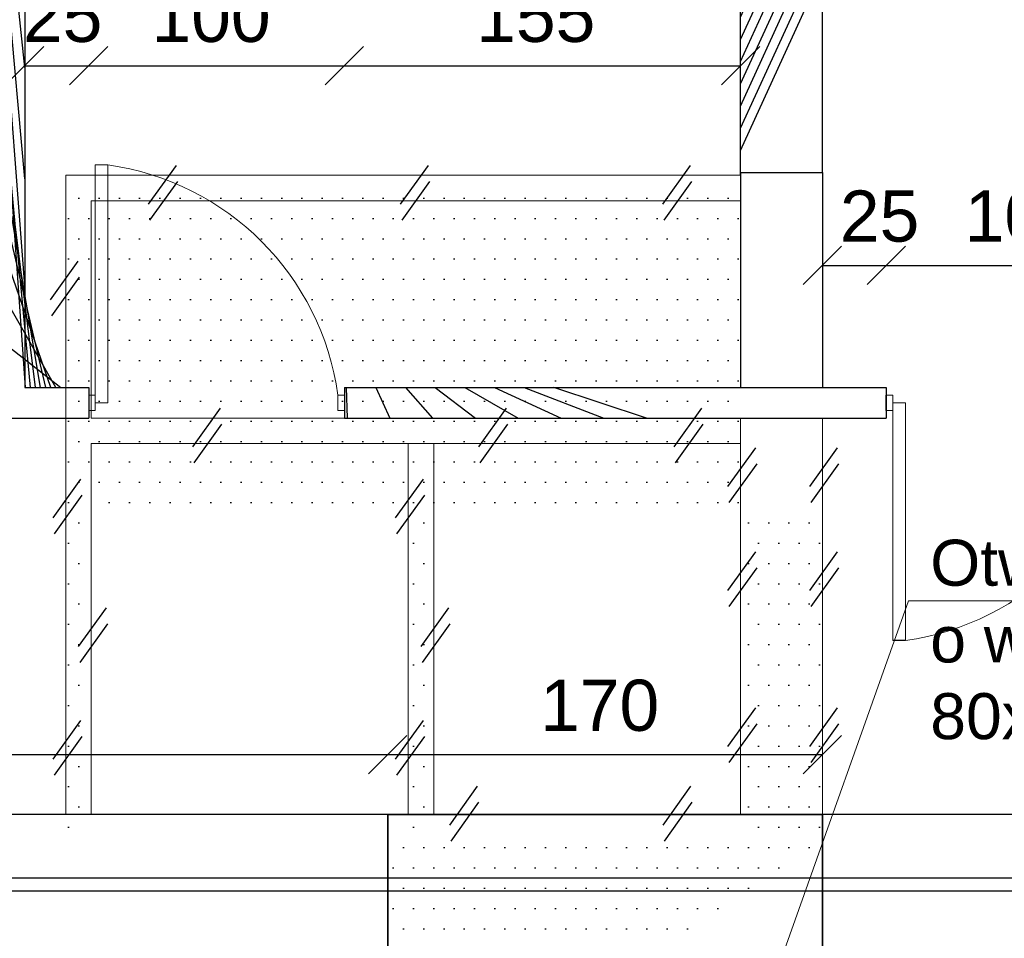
# Model space of a CAD drawing. Header units: millimetres. Extents: x 6528 to 149658, y 3342 to 12852.
# Tile 101 of 122: x 79995 to 80380, y 7979 to 8338. Entities that reach past the tile are written whole.
import ezdxf

# ---------------------------------------------------------------- set-up
doc = ezdxf.new("R2010")
doc.units = ezdxf.units.MM
doc.layers.add('R-TAB', color=1, linetype='Continuous')
doc.styles.get("Standard").update_dxf_attribs({"font": 'arial.ttf'})
doc.dimstyles.new('ISO-25', dxfattribs={"dimtxt": 2.5, "dimasz": 2.5, "dimexe": 1.25, "dimexo": 0.625, "dimtad": 1, "dimtxsty": 'Standard', "dimcen": 2.5, "dimadec": 0, "dimazin": 0, "dimtfac": 1, "dimtmove": 0, "dimatfit": 3, "dimfxl": 1, "dimarcsym": 0})
pattern_1 = [(0, (-1177784256.190767, -935731374.6151185), (3.96875, 7.9375), [0, -7.9375])]
pattern_2 = [(45, (-1177784256.190767, -935731374.6151185), (-11.22532015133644, 11.22532015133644), [])]

# ---------------------------------------------------------------- blocks, each defined once
blk = doc.blocks.new('_Oblique')
at = {"color": 0, "linetype": 'ByBlock', "lineweight": -2}
blk.add_line((-0.5, -0.5), (0.5, 0.5), dxfattribs=at)
blk = doc.blocks.new('*D2777')
at = {"color": 0, "lineweight": -2, "transparency": 16777216}
blk.add_line((79996.85100715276, 8320.479148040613), (80021.85100691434, 8320.479148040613), dxfattribs=at)
at = {"layer": 'Defpoints', "color": 0, "transparency": 16777216}
for p in [(80021.85100691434, 8320.479148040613), (79996.85100715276, 8194.670604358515), (80021.85100691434, 8194.670604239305)]:
    blk.add_point(p, dxfattribs=at)
at = {"color": 0, "lineweight": -2, "transparency": 16777216, "xscale": 15, "yscale": 15, "zscale": 15, "rotation": 180}
blk.add_blockref('_Oblique', (79996.85100715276, 8320.479148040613), dxfattribs=at)
at = {"color": 0, "lineweight": -2, "transparency": 16777216, "xscale": 15, "yscale": 15, "zscale": 15}
blk.add_blockref('_Oblique', (80021.85100691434, 8320.479148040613), dxfattribs=at)
at = {"color": 0, "transparency": 16777216, "insert": (80011.6499912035, 8339.622931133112), "char_height": 20, "attachment_point": 5}
blk.add_mtext('25', dxfattribs=at)
blk = doc.blocks.new('*D2778')
at = {"color": 0, "lineweight": -2, "transparency": 16777216}
blk.add_line((80021.85100691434, 8320.479148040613), (80121.85100715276, 8320.479148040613), dxfattribs=at)
at = {"layer": 'Defpoints', "color": 0, "transparency": 16777216}
for p in [(80121.85100715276, 8320.479148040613), (80021.85100691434, 8194.670604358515), (80121.85100715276, 8194.670604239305)]:
    blk.add_point(p, dxfattribs=at)
at = {"color": 0, "lineweight": -2, "transparency": 16777216, "xscale": 15, "yscale": 15, "zscale": 15, "rotation": 180}
blk.add_blockref('_Oblique', (80021.85100691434, 8320.479148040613), dxfattribs=at)
at = {"color": 0, "lineweight": -2, "transparency": 16777216, "xscale": 15, "yscale": 15, "zscale": 15}
blk.add_blockref('_Oblique', (80121.85100715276, 8320.479148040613), dxfattribs=at)
at = {"color": 0, "transparency": 16777216, "insert": (80069.72588436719, 8339.622931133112), "char_height": 20, "attachment_point": 5}
blk.add_mtext('100', dxfattribs=at)
blk = doc.blocks.new('*D2779')
at = {"color": 0, "lineweight": -2, "transparency": 16777216}
blk.add_line((80121.85100715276, 8320.479148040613), (80276.85100715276, 8320.479148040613), dxfattribs=at)
at = {"layer": 'Defpoints', "color": 0, "transparency": 16777216}
for p in [(80276.85100715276, 8320.479148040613), (80121.85100715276, 8194.670604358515), (80276.85100715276, 8194.670604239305)]:
    blk.add_point(p, dxfattribs=at)
at = {"color": 0, "lineweight": -2, "transparency": 16777216, "xscale": 15, "yscale": 15, "zscale": 15, "rotation": 180}
blk.add_blockref('_Oblique', (80121.85100715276, 8320.479148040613), dxfattribs=at)
at = {"color": 0, "lineweight": -2, "transparency": 16777216, "xscale": 15, "yscale": 15, "zscale": 15}
blk.add_blockref('_Oblique', (80276.85100715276, 8320.479148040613), dxfattribs=at)
at = {"color": 0, "transparency": 16777216, "insert": (80196.72530405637, 8339.622931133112), "char_height": 20, "attachment_point": 5}
blk.add_mtext('155', dxfattribs=at)
blk = doc.blocks.new('*D2780')
at = {"color": 0, "lineweight": -2, "transparency": 16777216}
blk.add_line((80308.85100691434, 8242.387402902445), (80333.85100667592, 8242.387402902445), dxfattribs=at)
at = {"layer": 'Defpoints', "color": 0, "transparency": 16777216}
for p in [(80333.85100667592, 8242.387402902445), (80308.85100691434, 8194.670604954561), (80333.85100667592, 8194.670604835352)]:
    blk.add_point(p, dxfattribs=at)
at = {"color": 0, "lineweight": -2, "transparency": 16777216, "xscale": 15, "yscale": 15, "zscale": 15, "rotation": 180}
blk.add_blockref('_Oblique', (80308.85100691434, 8242.387402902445), dxfattribs=at)
at = {"color": 0, "lineweight": -2, "transparency": 16777216, "xscale": 15, "yscale": 15, "zscale": 15}
blk.add_blockref('_Oblique', (80333.85100667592, 8242.387402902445), dxfattribs=at)
at = {"color": 0, "transparency": 16777216, "insert": (80331.23980038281, 8261.531185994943), "char_height": 20, "attachment_point": 5}
blk.add_mtext('25', dxfattribs=at)
blk = doc.blocks.new('*D2781')
at = {"color": 0, "lineweight": -2, "transparency": 16777216}
blk.add_line((80333.85100667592, 8242.387402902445), (80433.85100691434, 8242.387402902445), dxfattribs=at)
at = {"layer": 'Defpoints', "color": 0, "transparency": 16777216}
for p in [(80433.85100691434, 8242.387402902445), (80333.85100667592, 8194.670604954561), (80433.85100691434, 8194.670604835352)]:
    blk.add_point(p, dxfattribs=at)
at = {"color": 0, "lineweight": -2, "transparency": 16777216, "xscale": 15, "yscale": 15, "zscale": 15, "rotation": 180}
blk.add_blockref('_Oblique', (80333.85100667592, 8242.387402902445), dxfattribs=at)
at = {"color": 0, "lineweight": -2, "transparency": 16777216, "xscale": 15, "yscale": 15, "zscale": 15}
blk.add_blockref('_Oblique', (80433.85100691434, 8242.387402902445), dxfattribs=at)
at = {"color": 0, "transparency": 16777216, "insert": (80387.8237780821, 8261.531185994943), "char_height": 20, "attachment_point": 5}
blk.add_mtext('100', dxfattribs=at)
blk = doc.blocks.new('*D2968')
at = {"color": 0, "lineweight": -2, "transparency": 16777216}
blk.add_line((79778.85100739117, 8051.055982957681), (80138.85100691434, 8051.055982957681), dxfattribs=at)
at = {"layer": 'Defpoints', "color": 0, "transparency": 16777216}
for p in [(80138.85100691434, 8051.055982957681), (79778.85100739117, 8027.670604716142), (80138.85100691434, 8027.670604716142)]:
    blk.add_point(p, dxfattribs=at)
at = {"color": 0, "lineweight": -2, "transparency": 16777216, "xscale": 15, "yscale": 15, "zscale": 15, "rotation": 180}
blk.add_blockref('_Oblique', (79778.85100739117, 8051.055982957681), dxfattribs=at)
at = {"color": 0, "lineweight": -2, "transparency": 16777216, "xscale": 15, "yscale": 15, "zscale": 15}
blk.add_blockref('_Oblique', (80138.85100691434, 8051.055982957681), dxfattribs=at)
at = {"color": 0, "transparency": 16777216, "insert": (79917.17656462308, 8070.19976605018), "char_height": 20, "attachment_point": 5}
blk.add_mtext('360', dxfattribs=at)
blk = doc.blocks.new('*D2969')
at = {"color": 0, "lineweight": -2, "transparency": 16777216}
blk.add_line((80138.85100691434, 8051.055982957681), (80308.85100715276, 8051.055982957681), dxfattribs=at)
at = {"layer": 'Defpoints', "color": 0, "transparency": 16777216}
for p in [(80308.85100715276, 8051.055982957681), (80138.85100691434, 8027.670604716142), (80308.85100715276, 8027.670604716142)]:
    blk.add_point(p, dxfattribs=at)
at = {"color": 0, "lineweight": -2, "transparency": 16777216, "xscale": 15, "yscale": 15, "zscale": 15, "rotation": 180}
blk.add_blockref('_Oblique', (80138.85100691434, 8051.055982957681), dxfattribs=at)
at = {"color": 0, "lineweight": -2, "transparency": 16777216, "xscale": 15, "yscale": 15, "zscale": 15}
blk.add_blockref('_Oblique', (80308.85100715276, 8051.055982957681), dxfattribs=at)
at = {"color": 0, "transparency": 16777216, "insert": (80221.7205924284, 8070.19976605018), "char_height": 20, "attachment_point": 5}
blk.add_mtext('170', dxfattribs=at)

msp = doc.modelspace()

# ---------------------------------------------------------------- hatches: boundary and pattern name
h = msp.add_hatch()
h.set_pattern_fill('ANSI31', color=256, scale=5)
h.set_pattern_definition(pattern_2)
h.paths.add_polyline_path([(79846.85100715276, 8194.670604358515), (79778.85100715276, 8194.670604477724), (79778.85100715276, 8182.670604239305), (79846.85100715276, 8182.670604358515)])
h.paths.add_polyline_path([(79856.85100691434, 8194.670604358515), (79846.85100715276, 8194.670604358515), (79846.85100715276, 8182.670604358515), (79856.85100691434, 8182.670604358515)])
h.paths.add_polyline_path([(79996.85100691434, 8545.670604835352), (79984.85100691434, 8545.670604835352), (79984.85100715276, 8194.670604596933), (79959.85100715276, 8194.670604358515), (79959.85100715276, 8182.670604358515), (80012.85100715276, 8182.670604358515), (80012.85100715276, 8194.670604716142), (79996.85100715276, 8194.670604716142)])
h = msp.add_hatch()
h.set_pattern_fill('ANSI31', color=256, scale=5)
h.set_pattern_definition(pattern_2)
h.paths.add_polyline_path([(80256.85100715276, 8182.67060519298), (80333.85100691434, 8182.670604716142), (80333.85100691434, 8194.670604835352), (80308.85100691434, 8194.670604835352), (80121.85100715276, 8194.670604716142), (80121.85100715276, 8182.67060507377)])
h.paths.add_polyline_path([(80433.85100691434, 8194.670604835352), (80433.85100691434, 8182.670604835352), (80548.85100691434, 8182.670604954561), (80548.85100691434, 8152.670604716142), (80560.85100691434, 8152.670604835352), (80560.85100667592, 8435.670604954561), (80548.85100691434, 8435.670604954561), (80548.85100691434, 8365.670604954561), (80518.85100691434, 8365.670604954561), (80518.85100691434, 8353.670604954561), (80548.85100691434, 8353.670604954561), (80548.85100691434, 8194.670604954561)])
h.paths.add_polyline_path([(80560.85100691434, 8545.670604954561), (80548.85100691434, 8545.670604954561), (80548.85100691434, 8535.670604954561), (80560.85100691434, 8535.670604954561)])
h.paths.add_polyline_path([(80560.85100691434, 8052.670604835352), (80557.85100691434, 8052.670604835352), (80557.85100691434, 8052.670604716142), (80551.85100691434, 8052.670604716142), (80548.85100715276, 8052.670604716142), (80548.85100691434, 8027.670604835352), (80560.85100691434, 8027.670604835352)])
h = msp.add_hatch()
h.set_pattern_fill('ANSI31', color=256, scale=5)
h.set_pattern_definition(pattern_2)
h.paths.add_polyline_path([(80308.85100691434, 8348.67060507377), (80276.85100691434, 8348.67060507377), (80276.85100691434, 8278.67060507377), (80308.85100691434, 8278.67060507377)])
h = msp.add_hatch()
h.set_pattern_fill('DOTS', color=256, scale=5)
h.set_pattern_definition(pattern_1)
h.paths.add_polyline_path([(80022.85100715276, 8265.17060507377), (80022.85100715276, 8267.670604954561), (80024.35100715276, 8267.670604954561), (80024.35100715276, 8277.67060519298), (80012.85100715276, 8277.67060519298), (80012.85100715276, 8265.17060507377), (80012.85100715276, 8027.699438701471), (80021.85100715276, 8027.699438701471), (80021.85100715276, 8191.670604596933), (80022.85100715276, 8191.670604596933)])
edge = h.paths.add_edge_path()
edge.add_line((80276.85100715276, 8277.67060507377), (80276.85100691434, 8277.67060507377))
edge.add_line((80276.85100691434, 8277.67060507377), (80046.9098529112, 8277.67060519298))
edge.add_arc((80014.75955026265, 8177.079148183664), 105.6043710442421, 59.07470863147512, 72.27546237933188, ccw=False)
edge.add_line((80069.03174512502, 8267.670604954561), (80276.85100715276, 8267.67060507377))
edge.add_line((80276.85100715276, 8267.67060507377), (80276.85100715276, 8277.67060507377))
edge = h.paths.add_edge_path()
edge.add_line((80046.9098529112, 8277.67060519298), (80029.35100715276, 8277.67060519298))
edge.add_line((80029.35100715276, 8277.67060519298), (80029.35100715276, 8267.670604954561))
edge.add_line((80029.35100715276, 8267.670604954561), (80069.03174512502, 8267.670604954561))
edge.add_arc((80014.75955026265, 8177.079148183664), 105.6043710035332, 59.07470863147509, 72.27546237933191)
h = msp.add_hatch()
h.set_pattern_fill('DOTS', color=256, scale=5)
h.set_pattern_definition(pattern_1)
h.paths.add_polyline_path([(80276.85100691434, 8182.670604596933), (80121.85100715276, 8182.670604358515), (80022.90752952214, 8182.670604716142), (80022.90752952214, 8172.670604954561), (80256.85100715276, 8172.67060519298), (80276.85100691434, 8172.67060507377)])
h.paths.add_polyline_path([(80156.85100715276, 8172.67060507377), (80146.85100715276, 8172.67060507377), (80146.85100715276, 8027.670604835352), (80156.85100715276, 8027.670604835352)])
h = msp.add_hatch()
h.set_pattern_fill('DOTS', color=256, scale=5)
h.set_pattern_definition(pattern_1)
h.paths.add_polyline_path([(80308.85100715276, 8182.670604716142), (80276.85100691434, 8182.670604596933), (80276.85100715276, 8027.670604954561), (80276.85100739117, 8027.670604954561), (80288.85100691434, 8027.670604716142), (80308.85100715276, 8027.670604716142)])
h = msp.add_hatch()
h.set_pattern_fill('DOTS', color=256, scale=5)
h.set_pattern_definition(pattern_1)
h.paths.add_polyline_path([(80138.85100691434, 8027.670604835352), (80138.85100691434, 7959.670604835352), (80308.85100691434, 7959.670604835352), (80308.85100691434, 8027.670604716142)])

# ---------------------------------------------------------------- linework, layer by layer
at = {"lineweight": 30}
for p, q in [((79996.85100691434, 8545.670604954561), (79996.85100715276, 8194.670604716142)), ((80276.85100691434, 8278.67060507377), (80276.85100691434, 8277.67060519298)), ((80276.85100691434, 8278.67060507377), (80308.85100691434, 8278.67060507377)), ((80276.85100715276, 8277.67060507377), (80276.85100715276, 8194.670604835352)), ((80308.85100691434, 8278.67060507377), (80308.85100691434, 8194.670604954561)), ((79996.85100715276, 8194.670604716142), (80021.85100739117, 8194.670604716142)), ((80021.85100715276, 8194.670604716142), (80021.85100715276, 8182.670604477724)), ((80121.85100715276, 8194.670604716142), (80333.85100667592, 8194.670604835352)), ((80121.85100715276, 8194.670604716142), (80121.85100715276, 8182.670604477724)), ((80333.85100691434, 8194.670604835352), (80333.85100691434, 8182.670604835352)), ((79959.85100715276, 8182.670604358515), (80021.85100715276, 8182.670604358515)), ((80121.85100715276, 8182.670604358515), (80333.85100691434, 8182.670604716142)), ((80012.85100715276, 8027.670604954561), (79974.85100691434, 8027.67060519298)), ((80288.85100691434, 8027.670604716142), (80012.85100715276, 8027.670604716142)), ((80138.85100691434, 7959.670604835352), (80138.85100691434, 8027.670604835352)), ((80276.85100739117, 8027.670604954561), (80156.85100691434, 8027.670604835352)), ((80516.85100691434, 8027.670604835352), (80288.85100691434, 8027.670604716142)), ((80308.85100691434, 7959.670604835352), (80308.85100691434, 8027.670604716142)), ((80516.85100691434, 8002.670604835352), (79974.85100691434, 8002.670604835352)), ((80516.85100691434, 7997.670604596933), (79974.85100691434, 7997.670604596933))]:
    msp.add_line(p, q, dxfattribs=at)
at = {"linetype": 'Continuous', "lineweight": 30}
for p, q in [((80276.85100691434, 8278.67060507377), (80276.85100691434, 8348.67060507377)), ((80308.85100691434, 8278.67060507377), (80308.85100691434, 8348.67060507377))]:
    msp.add_line(p, q, dxfattribs=at)
at = {"lineweight": 20}
for p, q in [((80024.35100715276, 8191.670604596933), (80024.35100715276, 8281.670604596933)), ((80024.35100715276, 8281.670604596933), (80029.35100715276, 8281.670604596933)), ((80029.35100715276, 8281.670604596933), (80029.35100715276, 8188.670604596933)), ((80276.85100715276, 8277.67060507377), (80012.85100715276, 8277.67060519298)), ((80012.85100715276, 8265.17060507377), (80012.85100715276, 8277.670604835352)), ((80276.85100715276, 8267.67060507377), (80022.85100715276, 8267.670604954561)), ((80022.85100715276, 8265.17060507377), (80022.85100715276, 8267.670604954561)), ((80012.85100715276, 8027.670604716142), (80012.85100715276, 8265.17060507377)), ((80022.85100715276, 8182.670604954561), (80022.85100715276, 8265.17060507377)), ((80024.35100715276, 8191.670604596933), (80021.85100715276, 8191.670604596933)), ((80024.35100715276, 8188.670604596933), (80024.35100715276, 8191.670604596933)), ((80119.35100715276, 8188.670604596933), (80119.35100715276, 8191.670604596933)), ((80119.35100715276, 8191.670604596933), (80121.85100715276, 8191.670604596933)), ((80336.35100691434, 8191.670604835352), (80333.85100691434, 8191.670604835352)), ((80336.35100691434, 8188.670604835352), (80336.35100691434, 8191.670604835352)), ((80024.35100715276, 8185.670604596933), (80021.85100715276, 8185.670604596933)), ((80024.35100715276, 8188.670604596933), (80029.35100715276, 8188.670604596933)), ((80024.35100715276, 8188.670604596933), (80024.35100715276, 8185.670604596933)), ((80119.35100715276, 8188.670604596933), (80119.35100715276, 8185.670604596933)), ((80119.35100715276, 8185.670604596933), (80121.85100715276, 8185.670604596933)), ((80336.35100691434, 8185.670604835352), (80333.85100691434, 8185.670604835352)), ((80336.35100691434, 8188.670604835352), (80341.35100691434, 8188.670604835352)), ((80336.35100691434, 8188.670604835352), (80336.35100691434, 8185.670604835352)), ((80336.35100691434, 8185.670604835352), (80336.35100691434, 8095.670604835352)), ((80341.35100691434, 8095.670604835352), (80341.35100691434, 8188.670604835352)), ((80256.85100715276, 8182.67060519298), (80022.85100715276, 8182.670604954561)), ((80256.85100715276, 8182.67060519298), (80121.85100715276, 8182.670604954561)), ((80176.85100715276, 8182.67060507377), (80124.85100715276, 8182.670604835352)), ((80276.85100715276, 8182.67060507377), (80256.85100715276, 8182.67060519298)), ((80256.85100715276, 8172.67060519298), (80022.85100715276, 8172.670604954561)), ((80022.85100715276, 8027.670604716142), (80022.85100715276, 8172.670604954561)), ((80146.85100715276, 8172.67060507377), (80124.85100715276, 8172.670604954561)), ((80146.85100715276, 8027.670604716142), (80146.85100715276, 8172.67060507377)), ((80176.85100715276, 8172.67060519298), (80156.85100715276, 8172.67060507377)), ((80156.85100715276, 8027.670604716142), (80156.85100715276, 8172.67060507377)), ((80276.85100715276, 8172.67060507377), (80256.85100715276, 8172.67060519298)), ((80342.56021230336, 8111.125207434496), (80270.80799811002, 7909.670604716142)), ((80342.56021230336, 8111.125207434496), (80531.23631732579, 8111.125207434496))]:
    msp.add_line(p, q, dxfattribs=at)
at = {"color": 1}
for p, q in [((80045.27853982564, 8266.35519386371), (80056.14608399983, 8281.503531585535)), ((80143.88041656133, 8266.35519386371), (80154.74796073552, 8281.503531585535)), ((80246.39854138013, 8266.35519386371), (80257.26608555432, 8281.503531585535)), ((80045.81535832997, 8260.096436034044), (80056.68290250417, 8275.244773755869)), ((80144.41723506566, 8260.096436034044), (80155.28477923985, 8275.244773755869)), ((80246.93535988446, 8260.096436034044), (80257.80290405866, 8275.244773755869)), ((80006.88041656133, 8228.875960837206), (80017.74796073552, 8244.02429855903)), ((80007.41723506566, 8222.61720300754), (80018.28477923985, 8237.765540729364)), ((80062.53664534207, 8171.35519386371), (80073.40418951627, 8186.503531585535)), ((80174.44245975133, 8171.355194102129), (80185.31000392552, 8186.503531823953)), ((80250.88041656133, 8171.355194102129), (80261.74796073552, 8186.503531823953)), ((80063.0734638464, 8165.096436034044), (80073.9410080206, 8180.244773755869)), ((80174.97927825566, 8165.096436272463), (80185.84682242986, 8180.244773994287)), ((80251.41723506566, 8165.096436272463), (80262.28477923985, 8180.244773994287)), ((80271.90838425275, 8155.853378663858), (80282.77592842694, 8171.001716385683)), ((80303.90838449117, 8155.853378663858), (80314.77592866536, 8171.001716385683)), ((80272.44520275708, 8149.594620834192), (80283.31274693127, 8164.742958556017)), ((80304.4452029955, 8149.594620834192), (80315.3127471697, 8164.742958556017)), ((80007.90838425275, 8143.659232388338), (80018.77592842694, 8158.807570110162)), ((80141.90838425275, 8143.659232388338), (80152.77592842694, 8158.807570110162)), ((80008.44520275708, 8137.400474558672), (80019.31274693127, 8152.548812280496)), ((80142.44520275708, 8137.400474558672), (80153.31274693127, 8152.548812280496)), ((80271.90838425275, 8115.238515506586), (80282.77592842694, 8130.38685322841)), ((80303.90838449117, 8115.238515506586), (80314.77592866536, 8130.38685322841)), ((80272.44520275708, 8108.97975767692), (80283.31274693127, 8124.128095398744)), ((80304.4452029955, 8108.97975767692), (80315.3127471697, 8124.128095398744)), ((80017.90838425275, 8093.281052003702), (80028.77592842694, 8108.429389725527)), ((80151.90838425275, 8093.281052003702), (80162.77592842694, 8108.429389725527)), ((80018.44520275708, 8087.022294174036), (80029.31274693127, 8102.17063189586)), ((80152.44520275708, 8087.022294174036), (80163.31274693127, 8102.17063189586)), ((80271.90838425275, 8054.198303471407), (80282.77592842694, 8069.346641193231)), ((80303.90838449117, 8054.198303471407), (80314.77592866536, 8069.346641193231)), ((80007.90838425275, 8049.198303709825), (80018.77592842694, 8064.34664143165)), ((80141.90838425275, 8049.198303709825), (80152.77592842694, 8064.34664143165)), ((80272.44520275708, 8047.939545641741), (80283.31274693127, 8063.087883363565)), ((80304.4452029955, 8047.939545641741), (80315.3127471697, 8063.087883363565)), ((80008.44520275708, 8042.939545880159), (80019.31274693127, 8058.087883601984)), ((80142.44520275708, 8042.939545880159), (80153.31274693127, 8058.087883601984)), ((80163.07233588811, 8023.509159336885), (80173.9398800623, 8038.65749705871)), ((80246.56023066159, 8023.509159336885), (80257.42777483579, 8038.65749705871)), ((80163.60915439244, 8017.250401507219), (80174.47669856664, 8032.398739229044)), ((80247.09704916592, 8017.250401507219), (80257.96459334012, 8032.398739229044))]:
    msp.add_line(p, q, dxfattribs=at)
for p, q in [((80276.85100691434, 8277.67060507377), (80276.85100691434, 8278.67060507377)), ((80308.85100691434, 8278.67060507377), (80308.85100691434, 8277.670604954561)), ((79996.85100715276, 8194.670604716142), (80021.85100715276, 8194.670604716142)), ((80308.85100691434, 8194.670604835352), (80333.85100691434, 8194.670604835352)), ((80021.85100715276, 8191.670604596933), (80021.85100715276, 8185.670604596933)), ((80333.85100691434, 8185.670604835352), (80333.85100691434, 8191.670604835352)), ((80341.35098545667, 8095.670602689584), (80336.35100691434, 8095.670602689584)), ((80138.85100691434, 8027.670604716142), (80308.85100691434, 8027.670604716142)), ((80276.85100715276, 8027.670604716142), (80156.85100715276, 8027.670604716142)), ((80308.85100691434, 8027.670604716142), (80308.85100691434, 7959.670604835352))]:
    msp.add_line(p, q)
at = {"lineweight": 0}
for p, q in [((80276.85100691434, 8182.670604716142), (80276.85100715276, 8027.670604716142)), ((80308.85100715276, 8182.670604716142), (80308.85100715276, 8027.670604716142))]:
    msp.add_line(p, q, dxfattribs=at)
msp.add_lwpolyline([(80138.85100691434, 8027.670604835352), (80138.85100691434, 7959.670604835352), (80308.85100691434, 7959.670604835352), (80308.85100691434, 8027.670604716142), (80138.85100691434, 8027.670604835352)])
at = {"lineweight": 20}
for centre, radius, start, end in [((80014.75955026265, 8177.07914889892), 105.6043703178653, 7.942014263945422, 82.05799250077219), ((80326.75954740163, 8200.262065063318), 105.6043752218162, 277.9420074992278, 352.0579789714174)]:
    msp.add_arc(centre, radius, start, end, dxfattribs=at)

# ---------------------------------------------------------------- texts
at = {"insert": (80351.05395262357, 8135.094175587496), "char_height": 18, "attachment_point": 1}
msp.add_mtext_dynamic_manual_height_columns('Otwór w stropie o wymiarach 80x135cm', width=179.1504565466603, gutter_width=12.5, heights=[0], dxfattribs=at)
at = {"layer": 'R-TAB', "color": 0, "ltscale": 24, "insert": (52722.18076848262, 8439.03246203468), "char_height": 75, "width": 2065.84350681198, "attachment_point": 1}
msp.add_mtext('\\pi19.57762;PRZEKROJE ŁAW FUNADAMENTOWYCH\\P\\pi938.76248;1:25', dxfattribs=at)

# ---------------------------------------------------------------- dimensions: what is measured, and where the dimension line sits
for base, p1, p2, picture, middle in [((80021.85100691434, 8320.479148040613), (79996.85100715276, 8194.670604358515), (80021.85100691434, 8194.670604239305), '*D2777', (80011.6499912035, 8339.622931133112)), ((80121.85100715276, 8320.479148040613), (80021.85100691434, 8194.670604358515), (80121.85100715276, 8194.670604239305), '*D2778', (80069.72588436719, 8339.622931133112)), ((80276.85100715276, 8320.479148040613), (80121.85100715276, 8194.670604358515), (80276.85100715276, 8194.670604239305), '*D2779', (80196.72530405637, 8339.622931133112)), ((80333.85100667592, 8242.387402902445), (80308.85100691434, 8194.670604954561), (80333.85100667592, 8194.670604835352), '*D2780', (80331.23980038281, 8261.531185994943)), ((80433.85100691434, 8242.387402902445), (80333.85100667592, 8194.670604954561), (80433.85100691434, 8194.670604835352), '*D2781', (80387.8237780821, 8261.531185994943)), ((80138.85100691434, 8051.055982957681), (79778.85100739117, 8027.670604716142), (80138.85100691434, 8027.670604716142), '*D2968', (79917.17656462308, 8070.19976605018)), ((80308.85100715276, 8051.055982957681), (80138.85100691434, 8027.670604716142), (80308.85100715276, 8027.670604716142), '*D2969', (80221.7205924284, 8070.19976605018))]:
    dim = msp.add_linear_dim(base=base, p1=p1, p2=p2, dimstyle='ISO-25', override={"dimtxt": 20, "dimasz": 15, "dimblk1": 'Oblique', "dimblk2": 'Oblique', "dimsah": 1, "dimse1": 1, "dimse2": 1, "dimtmove": 2})
    dim.commit()
    dim.dimension.update_dxf_attribs({"geometry": picture, "text_midpoint": middle, "dimtype": 160})

doc.saveas('drawing.dxf')
